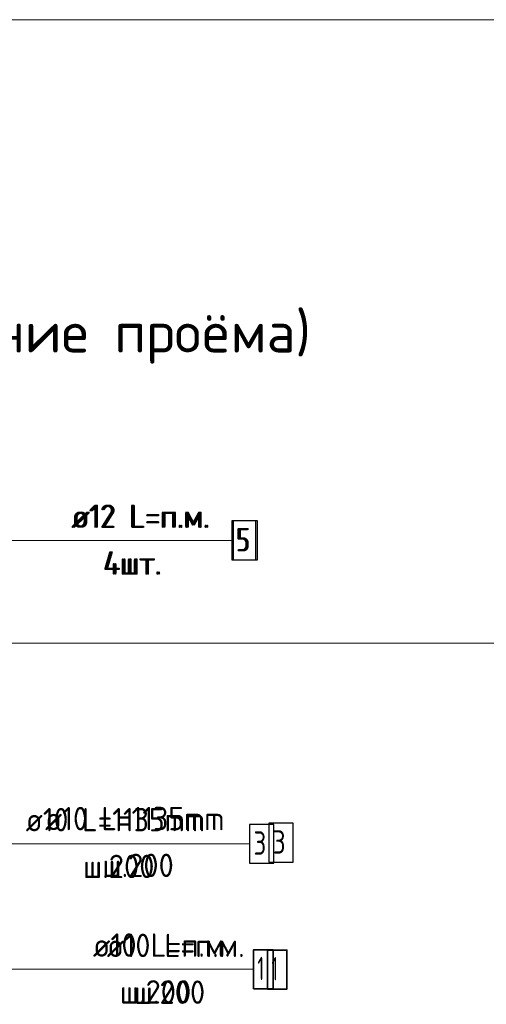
# Model space of a CAD drawing. Header units: metres. Extents: x -38 to 97, y -15 to 21.
# Tile 163 of 216: x 74.776 to 75.374, y 8.008 to 9.272. Entities that reach past the tile are written whole.
import ezdxf

# ---------------------------------------------------------------- set-up
doc = ezdxf.new("R2010")
doc.units = ezdxf.units.M
for name, color, linetype, lineweight in [('XR$3$Арм. стержнями нижней зоны', 180, 'Continuous', 35), ('XR$3$Арм.стержн. Арматура края', 96, 'Continuous', 35), ('XR$3$Арм.стержн. Доп. арматура', 180, 'Continuous', 35), ('XR$3$Текст_ общее_1', 7, 'Continuous', 13), ('XR$4$Арм. стержнями нижней зоны', 180, 'Continuous', 35), ('XR$4$Арм.стержн. Арматура края', 96, 'Continuous', 35), ('XR$4$Арм.стержн. Доп. арматура', 180, 'Continuous', 35), ('XR$4$Текст_ общее_1', 7, 'Continuous', 13), ('XR$6$Арм. стержнями нижней зоны', 180, 'Continuous', 35), ('XR$6$Арм.стержн. Арматура края', 96, 'Continuous', 35), ('XR$6$Арм.стержн. Доп. арматура', 180, 'Continuous', 35), ('XR$6$Текст_ общее_1', 7, 'Continuous', 13)]:
    doc.layers.add(name, color=color, linetype=linetype, lineweight=lineweight)
doc.styles.add('ISOCPEUR', font='txt')

msp = doc.modelspace()

# ---------------------------------------------------------------- linework, layer by layer
at = {"color": 7, "linetype": 'Continuous', "lineweight": 13, "transparency": 33554687}
for p, q in [((86.4198, 9.2717), (67.9198, 9.2717)), ((74.0374, 8.6036), (75.0477, 8.6036)), ((74.0374, 8.6036), (75.0477, 8.6036)), ((74.0374, 8.6036), (75.0477, 8.6036)), ((86.4198, 8.4717), (67.9198, 8.4717)), ((74.5174, 8.0534), (75.0757, 8.0534)), ((74.5174, 8.0534), (75.0757, 8.0534)), ((74.5174, 8.0534), (75.0757, 8.0534))]:
    msp.add_line(p, q, dxfattribs=at)
msp.add_lwpolyline([(75.0692, 8.2143), (74.6603, 8.2143), (74.4884, 8.2143)], dxfattribs=at)
msp.add_lwpolyline([(75.0692, 8.2143), (74.6603, 8.2143), (74.4884, 8.2143)], dxfattribs=at)
msp.add_lwpolyline([(75.0692, 8.2143), (74.6603, 8.2143), (74.4884, 8.2143)], dxfattribs=at)
at = {"layer": 'XR$3$Арм. стержнями нижней зоны', "color": 7, "linetype": 'Continuous', "lineweight": 35, "transparency": 33554687}
msp.add_lwpolyline([(75.0935, 8.028), (75.1185, 8.028), (75.1185, 8.078), (75.0935, 8.078), (75.0935, 8.028)], dxfattribs=at)
at = {"layer": 'XR$3$Арм.стержн. Арматура края', "color": 7, "linetype": 'Continuous', "lineweight": 25, "transparency": 33554687}
msp.add_lwpolyline([(75.0953, 8.1907), (75.1263, 8.1907), (75.1263, 8.2407), (75.0953, 8.2407), (75.0953, 8.1907)], dxfattribs=at)
at = {"layer": 'XR$3$Арм.стержн. Доп. арматура', "color": 7, "linetype": 'Continuous', "lineweight": 25, "transparency": 33554687}
msp.add_lwpolyline([(75.0497, 8.5786), (75.0807, 8.5786), (75.0807, 8.6286), (75.0497, 8.6286), (75.0497, 8.5786)], dxfattribs=at)
at = {"layer": 'XR$4$Арм. стержнями нижней зоны', "color": 7, "linetype": 'Continuous', "lineweight": 13, "transparency": 33554687}
msp.add_line((75.0757, 8.0534), (74.8497, 8.0534), dxfattribs=at)
at = {"layer": 'XR$4$Арм. стержнями нижней зоны', "color": 7, "linetype": 'Continuous', "lineweight": 35, "transparency": 33554687}
msp.add_lwpolyline([(75.0757, 8.0284), (75.1007, 8.0284), (75.1007, 8.0784), (75.0757, 8.0784), (75.0757, 8.0284)], dxfattribs=at)
at = {"layer": 'XR$4$Арм.стержн. Арматура края', "color": 7, "linetype": 'Continuous', "lineweight": 13, "transparency": 33554687}
msp.add_line((75.0705, 8.2143), (74.7605, 8.2143), dxfattribs=at)
at = {"layer": 'XR$4$Арм.стержн. Арматура края', "color": 7, "linetype": 'Continuous', "lineweight": 25, "transparency": 33554687}
msp.add_lwpolyline([(75.0705, 8.1893), (75.1015, 8.1893), (75.1015, 8.2393), (75.0705, 8.2393), (75.0705, 8.1893)], dxfattribs=at)
at = {"layer": 'XR$4$Арм.стержн. Доп. арматура', "color": 7, "linetype": 'Continuous', "lineweight": 13, "transparency": 33554687}
msp.add_line((74.8217, 8.6036), (75.0477, 8.6036), dxfattribs=at)
at = {"layer": 'XR$4$Арм.стержн. Доп. арматура', "color": 7, "linetype": 'Continuous', "lineweight": 25, "transparency": 33554687}
msp.add_lwpolyline([(75.0477, 8.5786), (75.0787, 8.5786), (75.0787, 8.6286), (75.0477, 8.6286), (75.0477, 8.5786)], dxfattribs=at)
at = {"layer": 'XR$6$Арм. стержнями нижней зоны', "color": 7, "linetype": 'Continuous', "lineweight": 13, "transparency": 33554687}
msp.add_line((75.0757, 8.0534), (74.8497, 8.0534), dxfattribs=at)
at = {"layer": 'XR$6$Арм. стержнями нижней зоны', "color": 7, "linetype": 'Continuous', "lineweight": 35, "transparency": 33554687}
msp.add_lwpolyline([(75.0757, 8.0284), (75.1007, 8.0284), (75.1007, 8.0784), (75.0757, 8.0784), (75.0757, 8.0284)], dxfattribs=at)
at = {"layer": 'XR$6$Арм.стержн. Арматура края', "color": 7, "linetype": 'Continuous', "lineweight": 13, "transparency": 33554687}
msp.add_line((75.0705, 8.2143), (74.7605, 8.2143), dxfattribs=at)
at = {"layer": 'XR$6$Арм.стержн. Арматура края', "color": 7, "linetype": 'Continuous', "lineweight": 25, "transparency": 33554687}
msp.add_lwpolyline([(75.0705, 8.1893), (75.1015, 8.1893), (75.1015, 8.2393), (75.0705, 8.2393), (75.0705, 8.1893)], dxfattribs=at)
at = {"layer": 'XR$6$Арм.стержн. Доп. арматура', "color": 7, "linetype": 'Continuous', "lineweight": 13, "transparency": 33554687}
msp.add_line((74.8217, 8.6036), (75.0477, 8.6036), dxfattribs=at)
at = {"layer": 'XR$6$Арм.стержн. Доп. арматура', "color": 7, "linetype": 'Continuous', "lineweight": 25, "transparency": 33554687}
msp.add_lwpolyline([(75.0477, 8.5786), (75.0787, 8.5786), (75.0787, 8.6286), (75.0477, 8.6286), (75.0477, 8.5786)], dxfattribs=at)

# ---------------------------------------------------------------- texts
at = {"layer": 'XR$3$Арм. стержнями нижней зоны', "color": 7, "linetype": 'Continuous', "lineweight": 25, "transparency": 33554687, "char_height": 0.03, "attachment_point": 7, "style": 'ISOCPEUR'}
for s, insert, width in [('\\W0.94;ø10 L=п.м.', (74.8875, 8.069), 0.199983), ('\\W0.56;1', (75.0985, 8.039), 0.023333), ('\\W0.95;ш.200 ', (74.922, 8.009), 0.1312)]:
    msp.add_mtext(s, dxfattribs=dict(at, insert=insert, width=width))
at = {"layer": 'XR$3$Арм.стержн. Арматура края', "color": 7, "linetype": 'Continuous', "lineweight": 25, "transparency": 33554687, "char_height": 0.03, "attachment_point": 7, "style": 'ISOCPEUR'}
for s, insert, width in [('\\W0.92;ø10 L=1135mm ', (74.8083, 8.2317), 0.280669), ('\\W0.78;3', (75.1003, 8.2017), 0.032641), ('\\W0.95;ш.200 ', (74.8818, 8.1717), 0.1312)]:
    msp.add_mtext(s, dxfattribs=dict(at, insert=insert, width=width))
at = {"layer": 'XR$3$Арм.стержн. Доп. арматура', "color": 7, "linetype": 'Continuous', "lineweight": 25, "transparency": 33554687, "char_height": 0.03, "attachment_point": 7, "style": 'ISOCPEUR'}
for s, insert, width in [('\\W0.94;ø12 L=п.м.', (74.8437, 8.6196), 0.199983), ('\\W0.78;5', (75.0547, 8.5896), 0.032641), ('\\W0.95;4шт. ', (74.8842, 8.5596), 0.119158)]:
    msp.add_mtext(s, dxfattribs=dict(at, insert=insert, width=width))
at = {"layer": 'XR$3$Текст_ общее_1', "color": 7, "linetype": 'Continuous', "lineweight": 13, "transparency": 33554687, "insert": (74.4643, 8.8638), "char_height": 0.0675, "width": 1.405568, "attachment_point": 5, "style": 'ISOCPEUR'}
msp.add_mtext('\\A1;{\\fISOCPEUR|i0|b0;\\H0.067500;\\W1.000000;\\C7;Деталь плана 1\\H0.030000; (\\H0.052500;обрамление проёма)}\\P', dxfattribs=at)
at = {"layer": 'XR$4$Арм. стержнями нижней зоны', "color": 7, "linetype": 'Continuous', "lineweight": 25, "transparency": 33554687, "char_height": 0.03, "attachment_point": 7, "style": 'ISOCPEUR'}
for s, insert, width in [('\\W0.94;ø10 L=п.м.', (74.8697, 8.0694), 0.199983), ('\\W0.56;1', (75.0807, 8.0394), 0.023333), ('\\W0.95;ш.200 ', (74.9042, 8.0094), 0.1312)]:
    msp.add_mtext(s, dxfattribs=dict(at, insert=insert, width=width))
at = {"layer": 'XR$4$Арм.стержн. Арматура края', "color": 7, "linetype": 'Continuous', "lineweight": 25, "transparency": 33554687, "char_height": 0.03, "attachment_point": 7, "style": 'ISOCPEUR'}
for s, insert, width in [('\\W0.92;ø10 L=1135mm ', (74.7835, 8.2303), 0.280669), ('\\W0.78;3', (75.0755, 8.2003), 0.032641), ('\\W0.95;ш.200 ', (74.857, 8.1703), 0.1312)]:
    msp.add_mtext(s, dxfattribs=dict(at, insert=insert, width=width))
at = {"layer": 'XR$4$Арм.стержн. Доп. арматура', "color": 7, "linetype": 'Continuous', "lineweight": 25, "transparency": 33554687, "char_height": 0.03, "attachment_point": 7, "style": 'ISOCPEUR'}
for s, insert, width in [('\\W0.94;ø12 L=п.м.', (74.8417, 8.6196), 0.199983), ('\\W0.78;5', (75.0527, 8.5896), 0.032641), ('\\W0.95;4шт. ', (74.8822, 8.5596), 0.119158)]:
    msp.add_mtext(s, dxfattribs=dict(at, insert=insert, width=width))
at = {"layer": 'XR$4$Текст_ общее_1', "color": 7, "linetype": 'Continuous', "lineweight": 13, "transparency": 33554687, "insert": (74.4643, 8.8638), "char_height": 0.0675, "width": 1.405568, "attachment_point": 5, "style": 'ISOCPEUR'}
msp.add_mtext('\\A1;{\\fISOCPEUR|i0|b0;\\H0.067500;\\W1.000000;\\C7;Деталь плана 1\\H0.030000; (\\H0.052500;обрамление проёма)}\\P', dxfattribs=at)
at = {"layer": 'XR$6$Арм. стержнями нижней зоны', "color": 7, "linetype": 'Continuous', "lineweight": 25, "transparency": 33554687, "char_height": 0.03, "attachment_point": 7, "style": 'ISOCPEUR'}
for s, insert, width in [('\\W0.94;ø10 L=п.м.', (74.8697, 8.0694), 0.199983), ('\\W0.56;1', (75.0807, 8.0394), 0.023333), ('\\W0.95;ш.200 ', (74.9042, 8.0094), 0.1312)]:
    msp.add_mtext(s, dxfattribs=dict(at, insert=insert, width=width))
at = {"layer": 'XR$6$Арм.стержн. Арматура края', "color": 7, "linetype": 'Continuous', "lineweight": 25, "transparency": 33554687, "char_height": 0.03, "attachment_point": 7, "style": 'ISOCPEUR'}
for s, insert, width in [('\\W0.92;ø10 L=1135mm ', (74.7835, 8.2303), 0.280669), ('\\W0.78;3', (75.0755, 8.2003), 0.032641), ('\\W0.95;ш.200 ', (74.857, 8.1703), 0.1312)]:
    msp.add_mtext(s, dxfattribs=dict(at, insert=insert, width=width))
at = {"layer": 'XR$6$Арм.стержн. Доп. арматура', "color": 7, "linetype": 'Continuous', "lineweight": 25, "transparency": 33554687, "char_height": 0.03, "attachment_point": 7, "style": 'ISOCPEUR'}
for s, insert, width in [('\\W0.94;ø12 L=п.м.', (74.8417, 8.6196), 0.199983), ('\\W0.78;5', (75.0527, 8.5896), 0.032641), ('\\W0.95;4шт. ', (74.8822, 8.5596), 0.119158)]:
    msp.add_mtext(s, dxfattribs=dict(at, insert=insert, width=width))
at = {"layer": 'XR$6$Текст_ общее_1', "color": 7, "linetype": 'Continuous', "lineweight": 13, "transparency": 33554687, "insert": (74.4643, 8.8638), "char_height": 0.0675, "width": 1.405568, "attachment_point": 5, "style": 'ISOCPEUR'}
msp.add_mtext('\\A1;{\\fISOCPEUR|i0|b0;\\H0.067500;\\W1.000000;\\C7;Деталь плана 1\\H0.030000; (\\H0.052500;обрамление проёма)}\\P', dxfattribs=at)

doc.saveas('drawing.dxf')
